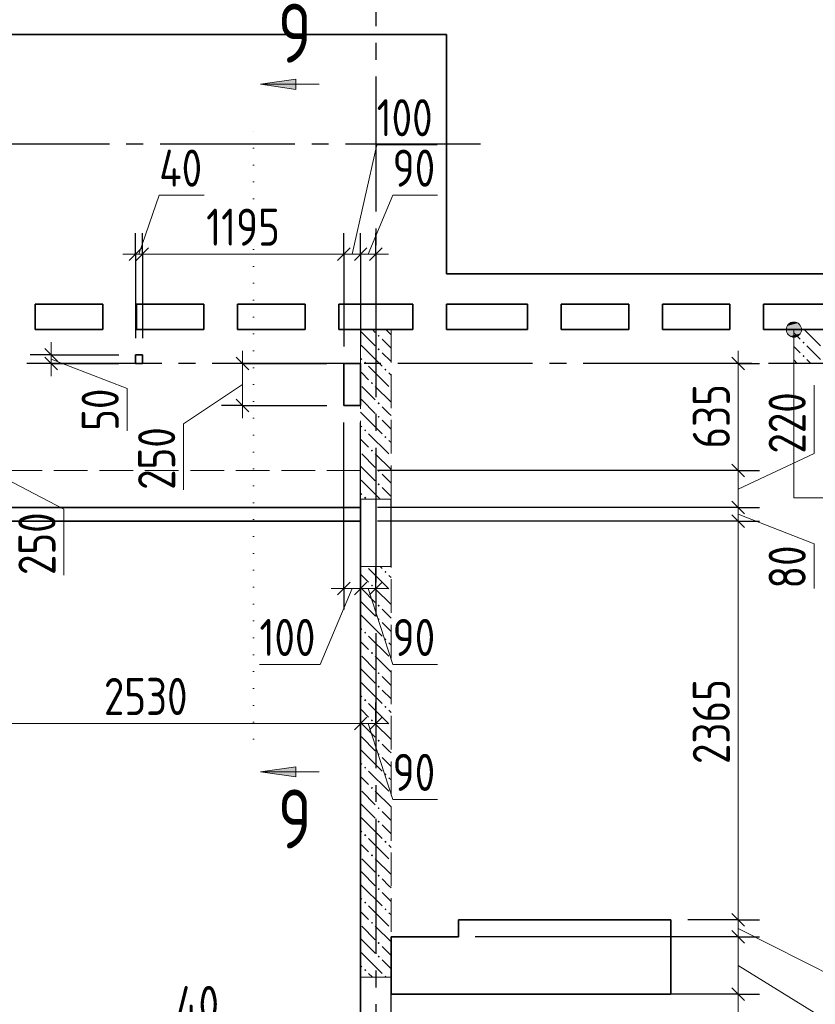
# Model space of a CAD drawing. Header units: millimetres. Extents: x 0 to 61017, y 0 to 42000.
# Tile 20 of 23: x 40567 to 45287, y 30500 to 36337. Entities that reach past the tile are written whole.
import ezdxf

# ---------------------------------------------------------------- set-up
doc = ezdxf.new("R2010")
doc.units = ezdxf.units.MM
for name, pattern in [('______2', [270, 200, -70]), ('______5', [1100, 800, -100, 100, -100]), ('______9', [100, 0, -100])]:
    doc.linetypes.add(name, pattern=pattern)
for name, color, linetype, lineweight in [('Standard', 7, 'Continuous', 25), ('ЖБ Балка Вышележаща', 7, 'Continuous', 25), ('ЖБ Пилон', 180, 'Continuous', 25), ('Макрос окна_ макрос двери', 7, 'Continuous', 18), ('Оси', 40, '______5', 18), ('Примечания', 7, 'Continuous', 25), ('Узлы символ', 7, 'Continuous', 25)]:
    doc.layers.add(name, color=color, linetype=linetype, lineweight=lineweight)
for name, color, linetype, lineweight, true_color in [('ЖБ Балка Нижележащая', 7, '______2', 25, 0x8c8cff), ('ЖБ Перекрытие верхний уровень', 7, 'Continuous', 25, 0xe0e0ff), ('ЖБ Стена верхний уровень', 7, 'Continuous', 25, 0x006e00)]:
    doc.layers.add(name, color=color, linetype=linetype, lineweight=lineweight, true_color=true_color)
doc.styles.add('GOST 2.304-81', font='txt')
doc.styles.add('ISOCPEUR', font='txt')

msp = doc.modelspace()

# ---------------------------------------------------------------- hatches: boundary and pattern name
at = {"layer": 'ЖБ Пилон', "linetype": 'Continuous', "lineweight": 18, "transparency": 33554687}
for points in [[(45210.4, 34423.1), (45216.9, 34429.6), (45223.4, 34423.1), (45216.9, 34416.6)], [(45210.4, 34343.1), (45216.9, 34349.6), (45223.4, 34343.1), (45216.9, 34336.6)]]:
    msp.add_hatch(color=7, dxfattribs=at).paths.add_polyline_path(points, flags=16)
at = {"layer": 'ЖБ Стена верхний уровень', "linetype": 'Continuous', "lineweight": 18, "transparency": 33554687}
for points in [[(42690.5, 34463.1), (42696.9, 34469.6), (42703.4, 34463.1), (42696.9, 34456.6)], [(42690.5, 34383.1), (42696.9, 34389.6), (42703.4, 34383.1), (42696.9, 34376.6)], [(42610.4, 34303.1), (42616.9, 34309.6), (42623.4, 34303.1), (42616.9, 34296.6)], [(42730.5, 34263.1), (42737, 34269.6), (42743.5, 34263.1), (42737, 34256.6)], [(42650.5, 34183.1), (42657, 34189.6), (42663.5, 34183.1), (42657, 34176.6)], [(42690.5, 34063.1), (42696.9, 34069.6), (42703.4, 34063.1), (42696.9, 34056.6)], [(42690.5, 33983.1), (42696.9, 33989.6), (42703.4, 33983.1), (42696.9, 33976.6)], [(42610.4, 33903.1), (42616.9, 33909.6), (42623.4, 33903.1), (42616.9, 33896.6)], [(42730.5, 33863.1), (42737, 33869.6), (42743.5, 33863.1), (42737, 33856.6)], [(42650.5, 33783.1), (42657, 33789.6), (42663.5, 33783.1), (42657, 33776.6)], [(42690.5, 33663.1), (42696.9, 33669.6), (42703.4, 33663.1), (42696.9, 33656.6)], [(42690.5, 33583.1), (42696.9, 33589.6), (42703.4, 33583.1), (42696.9, 33576.6)], [(42610.4, 33503.1), (42616.9, 33509.6), (42623.4, 33503.1), (42616.9, 33496.6)], [(42730.5, 33063.1), (42737, 33069.6), (42743.5, 33063.1), (42737, 33056.6)], [(42650.5, 32983.1), (42657, 32989.6), (42663.5, 32983.1), (42657, 32976.6)], [(42690.5, 32863.1), (42696.9, 32869.6), (42703.4, 32863.1), (42696.9, 32856.6)], [(42690.5, 32783.1), (42696.9, 32789.6), (42703.4, 32783.1), (42696.9, 32776.6)], [(42610.4, 32703.1), (42616.9, 32709.6), (42623.4, 32703.1), (42616.9, 32696.6)], [(42730.5, 32663.1), (42737, 32669.6), (42743.5, 32663.1), (42737, 32656.6)], [(42650.5, 32583.1), (42657, 32589.6), (42663.5, 32583.1), (42657, 32576.6)], [(42690.5, 32463.1), (42696.9, 32469.6), (42703.4, 32463.1), (42696.9, 32456.6)], [(42690.5, 32383.1), (42696.9, 32389.6), (42703.4, 32383.1), (42696.9, 32376.6)], [(42610.4, 32303.1), (42616.9, 32309.6), (42623.4, 32303.1), (42616.9, 32296.6)], [(42730.5, 32263.1), (42737, 32269.6), (42743.5, 32263.1), (42737, 32256.6)], [(42650.5, 32183.1), (42657, 32189.6), (42663.5, 32183.1), (42657, 32176.6)], [(42690.5, 32063.1), (42696.9, 32069.6), (42703.4, 32063.1), (42696.9, 32056.6)], [(42690.5, 31983.1), (42696.9, 31989.6), (42703.4, 31983.1), (42696.9, 31976.6)], [(42610.4, 31903.1), (42616.9, 31909.6), (42623.4, 31903.1), (42616.9, 31896.6)], [(42730.5, 31863.1), (42737, 31869.6), (42743.5, 31863.1), (42737, 31856.6)], [(42650.5, 31783.1), (42657, 31789.6), (42663.5, 31783.1), (42657, 31776.6)], [(42690.5, 31663.1), (42696.9, 31669.6), (42703.4, 31663.1), (42696.9, 31656.6)], [(42690.5, 31583.1), (42696.9, 31589.6), (42703.4, 31583.1), (42696.9, 31576.6)], [(42610.4, 31503.1), (42616.9, 31509.6), (42623.4, 31503.1), (42616.9, 31496.6)], [(42730.5, 31463.1), (42737, 31469.6), (42743.5, 31463.1), (42737, 31456.6)], [(42650.5, 31383.1), (42657, 31389.6), (42663.5, 31383.1), (42657, 31376.6)], [(42690.5, 31263.1), (42696.9, 31269.6), (42703.4, 31263.1), (42696.9, 31256.6)], [(42690.5, 31183.1), (42696.9, 31189.6), (42703.4, 31183.1), (42696.9, 31176.6)], [(42610.4, 31103.1), (42616.9, 31109.6), (42623.4, 31103.1), (42616.9, 31096.6)], [(42730.5, 31063.1), (42737, 31069.6), (42743.5, 31063.1), (42737, 31056.6)], [(42650.5, 30983.1), (42657, 30989.6), (42663.5, 30983.1), (42657, 30976.6)], [(42690.5, 30863.1), (42696.9, 30869.6), (42703.4, 30863.1), (42696.9, 30856.6)], [(42690.5, 30783.1), (42696.9, 30789.6), (42703.4, 30783.1), (42696.9, 30776.6)], [(42610.4, 30703.1), (42616.9, 30709.6), (42623.4, 30703.1), (42616.9, 30696.6)], [(42730.5, 30663.1), (42737, 30669.6), (42743.5, 30663.1), (42740.3, 30660), (42733.6, 30660)]]:
    msp.add_hatch(color=7, dxfattribs=at).paths.add_polyline_path(points, flags=16)
at = {"layer": 'Примечания', "linetype": 'Continuous', "lineweight": 13, "transparency": 33554687}
for points in [[(45115, 34500), (45205, 34500), (45198.7, 34522.5)], [(45115, 34500), (45198.7, 34522.5), (45121.3, 34522.5)], [(45121.3, 34477.5), (45205, 34500), (45115, 34500)], [(45121.3, 34522.5), (45198.7, 34522.5), (45182.5, 34538.7)], [(45121.3, 34522.5), (45182.5, 34538.7), (45137.5, 34538.7)], [(45121.3, 34477.5), (45198.7, 34477.5), (45205, 34500)], [(45137.5, 34538.7), (45182.5, 34538.7), (45160, 34545)], [(45137.5, 34461.3), (45198.7, 34477.5), (45121.3, 34477.5)], [(45137.5, 34461.3), (45182.5, 34461.3), (45198.7, 34477.5)], [(45182.5, 34461.3), (45137.5, 34461.3), (45160, 34455)]]:
    msp.add_hatch(color=7, dxfattribs=at).paths.add_polyline_path(points)
at = {"layer": 'Узлы символ', "linetype": 'Continuous', "lineweight": 13, "transparency": 33554687}
for points in [[(42206.4, 35924.4), (41996.4, 35954.4), (42206.4, 35984.4)], [(42206.4, 31849), (41996.4, 31878.9), (42206.4, 31908.9)]]:
    msp.add_hatch(color=7, dxfattribs=at).paths.add_polyline_path(points, flags=16)

# ---------------------------------------------------------------- linework, layer by layer
at = {"layer": 'Standard', "color": 7, "linetype": 'Continuous', "lineweight": 13, "transparency": 33554687}
for p, q in [((42540, 34947.4), (42685, 35596.2)), ((42685, 35596.2), (43044.7, 35596.2)), ((41275, 34947.4), (41395, 35297.3)), ((41395, 35297.3), (41660.9, 35297.3)), ((42635, 34947.4), (42780, 35297.4)), ((42780, 35297.4), (43045.9, 35297.4)), ((41255, 34947.4), (41180, 34947.4)), ((41255, 34947.4), (41295, 34947.4)), ((41295, 34947.4), (42490, 34947.4)), ((42490, 34947.4), (42590, 34947.4)), ((42590, 34947.4), (42680, 34947.4)), ((42680, 34947.4), (42755, 34947.4)), ((40755, 34350), (40755, 34425)), ((40755, 34350), (40755, 34300)), ((40755, 34325), (41205, 34150.3)), ((41890, 34300), (41890, 34375)), ((44830, 34300), (44830, 34375)), ((40755, 34300), (40755, 34225)), ((41890, 34300), (41890, 34050)), ((41205, 34150.3), (41205, 33900)), ((41890, 34175), (41540, 33941)), ((45280, 33765), (45280, 34171.6)), ((41890, 34050), (41890, 33975)), ((41540, 33941), (41540, 33550)), ((44830, 33555), (45280, 33765)), ((40380, 33670), (40830, 33436)), ((40830, 33436), (40830, 33045)), ((44830, 33405), (45280, 33230.9)), ((45280, 33230.9), (45280, 32965)), ((42540, 32965), (42349.7, 32515)), ((42490, 32965), (42415, 32965)), ((42490, 32965), (42590, 32965)), ((42635, 32965), (42780, 32515)), ((42680, 32965), (42755, 32965)), ((42349.7, 32515), (41990, 32515)), ((42780, 32515), (43045.9, 32515)), ((40060, 32165), (42590, 32165)), ((42590, 32165), (42680, 32165)), ((42635, 32165), (42780, 31715)), ((42680, 32165), (42755, 32165)), ((42780, 31715), (43045.9, 31715)), ((44830, 31000), (44830, 30900)), ((44830, 30950), (45680, 30519.7)), ((44830, 30900), (44830, 30560)), ((44830, 30730), (45280, 30451)), ((44830, 30560), (44830, 29220))]:
    msp.add_line(p, q, dxfattribs=at)
at = {"layer": 'Standard', "color": 251, "linetype": 'Continuous', "lineweight": -3, "true_color": 0x656565, "transparency": 33554687}
for p, q in [((41255, 34947.4), (41255, 35072.4)), ((41295, 34947.4), (41295, 35072.4)), ((42490, 34947.4), (42490, 35072.4)), ((42590, 34947.4), (42590, 35072.4)), ((42680, 34947.4), (42680, 35072.4)), ((41255, 34947.4), (41255, 34822.4)), ((41255, 34947.4), (41255, 34450)), ((41295, 34947.4), (41295, 34822.4)), ((41295, 34947.4), (41295, 34450)), ((42490, 34947.4), (42490, 34822.4)), ((42490, 34947.4), (42490, 34400)), ((42590, 34947.4), (42590, 34822.4)), ((42590, 34947.4), (42590, 34400)), ((42680, 34947.4), (42680, 34822.4)), ((42680, 34947.4), (42680, 34947.4)), ((40755, 34350), (40630, 34350)), ((40755, 34350), (40880, 34350)), ((40755, 34350), (41155, 34350)), ((40755, 34300), (40630, 34300)), ((40755, 34300), (40880, 34300)), ((40755, 34300), (41155, 34300)), ((41890, 34300), (41765, 34300)), ((41890, 34300), (42015, 34300)), ((41890, 34300), (42390, 34300)), ((44830, 34300), (44705, 34300)), ((44830, 34300), (44955, 34300)), ((44830, 34300), (44830, 34300)), ((41890, 34050), (41765, 34050)), ((41890, 34050), (42015, 34050)), ((41890, 34050), (42390, 34050)), ((42490, 32965), (42490, 33950)), ((42590, 32965), (42590, 33950)), ((44830, 33665), (44705, 33665)), ((44830, 33665), (44955, 33665)), ((44830, 33445), (44705, 33445)), ((44830, 33445), (44955, 33445)), ((44830, 33365), (44705, 33365)), ((44830, 33365), (44955, 33365)), ((42490, 32965), (42490, 33090)), ((42590, 32965), (42590, 33090)), ((42680, 32965), (42680, 33090)), ((42490, 32965), (42490, 32840)), ((42590, 32965), (42590, 32840)), ((42680, 32965), (42680, 32840)), ((42680, 32965), (42680, 32965)), ((42590, 32165), (42590, 32290)), ((42680, 32165), (42680, 32290)), ((42590, 32165), (42590, 32170.5)), ((42590, 32165), (42590, 32040)), ((42680, 32165), (42680, 32189.8)), ((42680, 32165), (42680, 32040)), ((44830, 31000), (44705, 31000)), ((44830, 31000), (44955, 31000)), ((44830, 30900), (44705, 30900)), ((44830, 30900), (44955, 30900)), ((44830, 30560), (44705, 30560)), ((44830, 30560), (44955, 30560))]:
    msp.add_line(p, q, dxfattribs=at)
at = {"layer": 'Standard', "color": 7, "linetype": 'Continuous', "lineweight": 25, "transparency": 33554687}
for p, q in [((41217.5, 34909.9), (41292.5, 34984.9)), ((41257.5, 34909.9), (41332.5, 34984.9)), ((42452.5, 34909.9), (42527.5, 34984.9)), ((42552.5, 34909.9), (42627.5, 34984.9)), ((42642.5, 34909.9), (42717.5, 34984.9)), ((40717.5, 34387.5), (40792.5, 34312.5)), ((40717.5, 34337.5), (40792.5, 34262.5)), ((41852.5, 34337.5), (41927.5, 34262.5)), ((44792.5, 34337.5), (44867.5, 34262.5)), ((41852.5, 34087.5), (41927.5, 34012.5)), ((44792.5, 33702.5), (44867.5, 33627.5)), ((44792.5, 33482.5), (44867.5, 33407.5)), ((44792.5, 33402.5), (44867.5, 33327.5)), ((42452.5, 32927.5), (42527.5, 33002.5)), ((42552.5, 32927.5), (42627.5, 33002.5)), ((42642.5, 32927.5), (42717.5, 33002.5)), ((42552.5, 32127.5), (42627.5, 32202.5)), ((42642.5, 32127.5), (42717.5, 32202.5)), ((44792.5, 31037.5), (44867.5, 30962.5)), ((44792.5, 30937.5), (44867.5, 30862.5)), ((44792.5, 30597.5), (44867.5, 30522.5))]:
    msp.add_line(p, q, dxfattribs=at)
at = {"layer": 'Standard', "color": 7, "linetype": 'Continuous', "lineweight": 13, "transparency": 33554687}
for points in [[(44830, 34300), (44830, 33707.1), (44830, 33707.1), (44830, 33682.3), (44830, 33682.3), (44830, 33665)], [(44830, 33665), (44830, 33613), (44830, 33613), (44830, 33518.1), (44830, 33518.1), (44830, 33445)], [(44830, 33445), (44830, 33433.7), (44830, 33433.7), (44830, 33365)], [(44830, 33365), (44830, 33361.2), (44830, 33361.2), (44830, 33297.1), (44830, 33297.1), (44830, 33210.4), (44830, 33210.4), (44830, 31000)], [(42590, 32965), (42642.4, 32965), (42642.4, 32965), (42680, 32965)]]:
    msp.add_lwpolyline(points, dxfattribs=at)
at = {"layer": 'Standard', "color": 251, "linetype": 'Continuous', "lineweight": -3, "true_color": 0x656565, "transparency": 33554687}
for points in [[(44830, 33665), (44828, 33665), (44828, 33665), (44824.7, 33665), (44824.7, 33665), (44822.7, 33665), (44822.7, 33665), (44821, 33665), (44821, 33665), (44813, 33665), (44813, 33665), (44813, 33665), (44813, 33665), (42690, 33665)], [(44830, 33445), (44813, 33445), (44813, 33445), (44813, 33445), (44813, 33445), (42690, 33445)], [(44830, 33365), (44813, 33365), (44813, 33365), (44813, 33365), (44813, 33365), (42690, 33365)], [(44830, 31000), (44813, 31000), (44813, 31000), (44530, 31000)], [(44830, 30900), (44813, 30900), (44813, 30900), (43270, 30900)], [(44830, 30560), (44813, 30560), (44813, 30560), (43270, 30560)]]:
    msp.add_lwpolyline(points, dxfattribs=at)
at = {"layer": 'ЖБ Балка Вышележаща', "color": 7, "linetype": 'Continuous', "lineweight": 35, "transparency": 33554687}
for p, q in [((42590, 33365), (42590, 33445)), ((40060, 33365), (42590, 33365))]:
    msp.add_line(p, q, dxfattribs=at)
at = {"layer": 'ЖБ Балка Нижележащая', "color": 251, "linetype": '______2', "lineweight": 18, "true_color": 0x656565, "transparency": 33554687}
for p, q in [((42590, 33665), (40060, 33665)), ((42590, 33445), (42590, 33665))]:
    msp.add_line(p, q, dxfattribs=at)
at = {"layer": 'ЖБ Перекрытие верхний уровень', "color": 7, "linetype": 'Continuous', "lineweight": 35, "transparency": 33554687}
for p, q in [((43100, 36250), (34420, 36250)), ((43100, 34830), (43100, 36250)), ((49710, 34830), (43100, 34830)), ((40660, 34500), (40660, 34650)), ((40660, 34650), (41060, 34650)), ((41060, 34650), (41060, 34500)), ((41260, 34500), (41260, 34650)), ((41260, 34650), (41660, 34650)), ((41660, 34650), (41660, 34500)), ((41860, 34500), (41860, 34650)), ((41860, 34650), (42260, 34650)), ((42260, 34650), (42260, 34500)), ((42460, 34650), (42900, 34650)), ((42460, 34500), (42460, 34650)), ((42900, 34650), (42900, 34500)), ((43100, 34500), (43100, 34650)), ((43100, 34650), (43580, 34650)), ((43580, 34650), (43580, 34500)), ((43780, 34500), (43780, 34650)), ((43780, 34650), (44180, 34650)), ((44180, 34650), (44180, 34500)), ((44380, 34500), (44380, 34650)), ((44380, 34650), (44780, 34650)), ((44780, 34650), (44780, 34500)), ((44980, 34500), (44980, 34650)), ((44980, 34650), (45380, 34650)), ((41060, 34500), (40660, 34500)), ((41660, 34500), (41260, 34500)), ((42260, 34500), (41860, 34500)), ((42770, 34500), (42460, 34500)), ((42900, 34500), (42770, 34500)), ((43580, 34500), (43100, 34500)), ((44180, 34500), (43780, 34500)), ((44780, 34500), (44380, 34500)), ((45380, 34500), (44980, 34500)), ((41295, 34350), (41255, 34350)), ((41255, 34350), (41255, 34300)), ((41295, 34300), (41295, 34350)), ((41255, 34300), (41295, 34300)), ((42590, 34300), (42490, 34300)), ((42490, 34300), (42490, 34050)), ((42590, 34050), (42590, 34300)), ((42490, 34050), (42590, 34050)), ((40060, 33445), (42590, 33445)), ((42590, 33445), (42590, 29400)), ((44430, 31000), (43170, 31000)), ((43170, 31000), (43170, 30900)), ((44430, 30560), (44430, 31000)), ((43170, 30900), (42770, 30900)), ((42770, 30900), (42770, 30560)), ((42770, 30560), (43170, 30560)), ((43170, 30560), (44430, 30560))]:
    msp.add_line(p, q, dxfattribs=at)
at = {"layer": 'ЖБ Пилон', "color": 253, "linetype": '______2', "lineweight": 13, "true_color": 0xa0a0a0, "transparency": 33554687}
for p, q in [((46610, 34500), (45160, 34500)), ((45160, 34500), (45160, 34300)), ((45160, 34300), (46610, 34300))]:
    msp.add_line(p, q, dxfattribs=at)
at = {"layer": 'ЖБ Пилон', "color": 9, "linetype": 'Continuous', "lineweight": 18, "true_color": 0xc7c7c7, "transparency": 33554687}
for p, q in [((45316.9, 34403.1), (45220.1, 34500)), ((45160, 34480.1), (45196.9, 34443.1)), ((45196.9, 34363.1), (45160, 34400.1)), ((45237, 34403.1), (45316.9, 34323.1)), ((45160, 34320.1), (45180.1, 34300)), ((45237, 34323.1), (45260.1, 34300))]:
    msp.add_line(p, q, dxfattribs=at)
at = {"layer": 'ЖБ Стена верхний уровень', "color": 251, "linetype": '______2', "lineweight": 13, "true_color": 0x656565, "transparency": 33554687}
for p, q in [((42770, 34500), (42590, 34500)), ((42590, 34500), (42590, 33495)), ((42770, 33495), (42770, 34500)), ((42770, 33495), (42590, 33495)), ((42770, 33495), (42590, 33495)), ((42590, 33095), (42770, 33095)), ((42590, 33095), (42770, 33095)), ((42590, 33095), (42590, 30660)), ((42770, 30660), (42770, 33095)), ((42770, 30660), (42590, 30660))]:
    msp.add_line(p, q, dxfattribs=at)
at = {"layer": 'ЖБ Стена верхний уровень', "color": 9, "linetype": 'Continuous', "lineweight": 18, "true_color": 0xc7c7c7, "transparency": 33554687}
for p, q in [((42660.1, 34500), (42677, 34483.1)), ((42740.1, 34500), (42770, 34470.1)), ((42596.9, 34483.1), (42590, 34490.1)), ((42596.9, 34483.1), (42677, 34403.1)), ((42757, 34403.1), (42716.9, 34443.1)), ((42590, 34410.1), (42596.9, 34403.1)), ((42596.9, 34403.1), (42716.9, 34283.1)), ((42770, 34390.1), (42757, 34403.1)), ((42590, 34330.1), (42596.9, 34323.1)), ((42716.9, 34363.1), (42770, 34310.1)), ((42637, 34283.1), (42757, 34163.1)), ((42596.9, 34243.1), (42590, 34250.1)), ((42637, 34203.1), (42596.9, 34243.1)), ((42757, 34243.1), (42770, 34230.1)), ((42596.9, 34163.1), (42677, 34083.1)), ((42677, 34163.1), (42770, 34070.1)), ((42596.9, 34083.1), (42590, 34090.1)), ((42596.9, 34083.1), (42677, 34003.1)), ((42757, 34003.1), (42716.9, 34043.1)), ((42590, 34010.1), (42596.9, 34003.1)), ((42596.9, 34003.1), (42716.9, 33883.1)), ((42770, 33990.1), (42757, 34003.1)), ((42590, 33930.1), (42596.9, 33923.1)), ((42716.9, 33963.1), (42770, 33910.1)), ((42637, 33883.1), (42757, 33763.1)), ((42596.9, 33843.1), (42590, 33850.1)), ((42637, 33803.1), (42596.9, 33843.1)), ((42757, 33843.1), (42770, 33830.1)), ((42596.9, 33763.1), (42677, 33683.1)), ((42677, 33763.1), (42770, 33670.1)), ((42596.9, 33683.1), (42590, 33690.1)), ((42596.9, 33683.1), (42677, 33603.1)), ((42757, 33603.1), (42716.9, 33643.1)), ((42590, 33610.1), (42596.9, 33603.1)), ((42596.9, 33603.1), (42705.1, 33495)), ((42770, 33590.1), (42757, 33603.1)), ((42590, 33530.1), (42596.9, 33523.1)), ((42716.9, 33563.1), (42770, 33510.1)), ((42596.9, 33043.1), (42590, 33050.1)), ((42637, 33003.1), (42596.9, 33043.1)), ((42637, 33083.1), (42757, 32963.1)), ((42705.1, 33095), (42716.9, 33083.1)), ((42596.9, 32963.1), (42677, 32883.1)), ((42596.9, 32883.1), (42590, 32890.1)), ((42596.9, 32883.1), (42677, 32803.1)), ((42590, 32810.1), (42596.9, 32803.1)), ((42757, 32803.1), (42716.9, 32843.1)), ((42596.9, 32803.1), (42716.9, 32683.1)), ((42590, 32730.1), (42596.9, 32723.1)), ((42596.9, 32643.1), (42590, 32650.1)), ((42637, 32603.1), (42596.9, 32643.1)), ((42637, 32683.1), (42757, 32563.1)), ((42596.9, 32563.1), (42677, 32483.1)), ((42596.9, 32483.1), (42590, 32490.1)), ((42596.9, 32483.1), (42677, 32403.1)), ((42590, 32410.1), (42596.9, 32403.1)), ((42596.9, 32403.1), (42716.9, 32283.1)), ((42757, 32403.1), (42716.9, 32443.1)), ((42590, 32330.1), (42596.9, 32323.1)), ((42637, 32283.1), (42757, 32163.1)), ((42596.9, 32243.1), (42590, 32250.1)), ((42637, 32203.1), (42596.9, 32243.1)), ((42596.9, 32163.1), (42677, 32083.1)), ((42596.9, 32083.1), (42590, 32090.1)), ((42596.9, 32083.1), (42677, 32003.1)), ((42590, 32010.1), (42596.9, 32003.1)), ((42596.9, 32003.1), (42716.9, 31883.1)), ((42757, 32003.1), (42716.9, 32043.1)), ((42590, 31930.1), (42596.9, 31923.1)), ((42637, 31883.1), (42757, 31763.1)), ((42596.9, 31843.1), (42590, 31850.1)), ((42637, 31803.1), (42596.9, 31843.1)), ((42596.9, 31763.1), (42677, 31683.1)), ((42596.9, 31683.1), (42590, 31690.1)), ((42596.9, 31683.1), (42677, 31603.1)), ((42757, 31603.1), (42716.9, 31643.1)), ((42590, 31610.1), (42596.9, 31603.1)), ((42596.9, 31603.1), (42716.9, 31483.1)), ((42590, 31530.1), (42596.9, 31523.1)), ((42637, 31483.1), (42757, 31363.1)), ((42596.9, 31443.1), (42590, 31450.1)), ((42637, 31403.1), (42596.9, 31443.1)), ((42596.9, 31363.1), (42677, 31283.1)), ((42596.9, 31283.1), (42590, 31290.1)), ((42596.9, 31283.1), (42677, 31203.1)), ((42757, 31203.1), (42716.9, 31243.1)), ((42590, 31210.1), (42596.9, 31203.1)), ((42596.9, 31203.1), (42716.9, 31083.1)), ((42590, 31130.1), (42596.9, 31123.1)), ((42637, 31083.1), (42757, 30963.1)), ((42596.9, 31043.1), (42590, 31050.1)), ((42637, 31003.1), (42596.9, 31043.1)), ((42596.9, 30963.1), (42677, 30883.1)), ((42596.9, 30883.1), (42590, 30890.1)), ((42596.9, 30883.1), (42677, 30803.1)), ((42757, 30803.1), (42716.9, 30843.1)), ((42590, 30810.1), (42596.9, 30803.1)), ((42596.9, 30803.1), (42716.9, 30683.1)), ((42590, 30730.1), (42596.9, 30723.1)), ((42637, 30683.1), (42660.1, 30660))]:
    msp.add_line(p, q, dxfattribs=at)
for points in [[(42757, 33043.1), (42770, 33030.1), (42770, 33030.1), (42770, 33030.1), (42770, 33030.1)], [(42677, 32963.1), (42770, 32870.1), (42770, 32870.1), (42770, 32870.1), (42770, 32870.1)], [(42716.9, 32763.1), (42770, 32710.1), (42770, 32710.1), (42770, 32710.1), (42770, 32710.1)], [(42770, 32790.1), (42770, 32790.1), (42770, 32790.1), (42770, 32790.1), (42757, 32803.1)], [(42757, 32643.1), (42770, 32630.1), (42770, 32630.1), (42770, 32630.1), (42770, 32630.1)], [(42677, 32563.1), (42770, 32470.1), (42770, 32470.1), (42770, 32470.1), (42770, 32470.1)], [(42770, 32390.1), (42770, 32390.1), (42770, 32390.1), (42770, 32390.1), (42757, 32403.1)], [(42716.9, 32363.1), (42770, 32310.1), (42770, 32310.1), (42770, 32310.1), (42770, 32310.1)], [(42757, 32243.1), (42770, 32230.1), (42770, 32230.1), (42770, 32230.1), (42770, 32230.1)], [(42677, 32163.1), (42770, 32070.1), (42770, 32070.1), (42770, 32070.1), (42770, 32070.1)], [(42770, 31990.1), (42770, 31990.1), (42770, 31990.1), (42770, 31990.1), (42757, 32003.1)], [(42716.9, 31963.1), (42770, 31910.1), (42770, 31910.1), (42770, 31910.1), (42770, 31910.1)], [(42757, 31843.1), (42770, 31830.1), (42770, 31830.1), (42770, 31830.1), (42770, 31830.1)], [(42677, 31763.1), (42770, 31670.1), (42770, 31670.1), (42770, 31670.1), (42770, 31670.1)], [(42770, 31590.1), (42770, 31590.1), (42770, 31590.1), (42770, 31590.1), (42757, 31603.1)], [(42716.9, 31563.1), (42770, 31510.1), (42770, 31510.1), (42770, 31510.1), (42770, 31510.1)], [(42757, 31443.1), (42770, 31430.1), (42770, 31430.1), (42770, 31430.1), (42770, 31430.1)], [(42677, 31363.1), (42770, 31270.1), (42770, 31270.1), (42770, 31270.1), (42770, 31270.1)], [(42770, 31190.1), (42770, 31190.1), (42770, 31190.1), (42770, 31190.1), (42757, 31203.1)], [(42716.9, 31163.1), (42770, 31110.1), (42770, 31110.1), (42770, 31110.1), (42770, 31110.1)], [(42757, 31043.1), (42770, 31030.1), (42770, 31030.1), (42770, 31030.1), (42770, 31030.1)], [(42677, 30963.1), (42770, 30870.1), (42770, 30870.1), (42770, 30870.1), (42770, 30870.1)], [(42770, 30790.1), (42770, 30790.1), (42770, 30790.1), (42770, 30790.1), (42757, 30803.1)], [(42716.9, 30763.1), (42770, 30710.1), (42770, 30710.1), (42770, 30710.1), (42770, 30710.1)]]:
    msp.add_lwpolyline(points, dxfattribs=at)
at = {"layer": 'Макрос окна_ макрос двери', "color": 7, "linetype": 'Continuous', "lineweight": -3, "transparency": 33554687}
for p, q in [((42590, 33495), (42590, 33095)), ((42590, 33495), (42590, 33095)), ((42770, 33095), (42770, 33495)), ((42770, 33095), (42770, 33495)), ((42590, 30660), (42590, 30260)), ((42770, 30260), (42770, 30660))]:
    msp.add_line(p, q, dxfattribs=at)
at = {"layer": 'Оси', "color": 8, "linetype": '______5', "lineweight": -3, "transparency": 33554687}
for p, q in [((42680, 37100), (42680, 16970)), ((43300, 35600), (4600, 35600)), ((50210, 34300), (4600, 34300)), ((50210, 34300), (4600, 34300))]:
    msp.add_line(p, q, dxfattribs=at)
at = {"layer": 'Примечания', "color": 7, "linetype": 'Continuous', "lineweight": 13, "transparency": 33554687}
for p, q in [((45115, 34500), (45115, 34500)), ((45160, 34545), (45160, 34545)), ((45205, 34500), (45205, 34500)), ((45160, 34455), (45160, 34455))]:
    msp.add_line(p, q, dxfattribs=at)
msp.add_lwpolyline([(48368.7, 33503.2), (45160, 33503.2), (45160, 34500)], dxfattribs=at)
msp.add_circle((45160, 34500), 45, dxfattribs=at)
at = {"layer": 'Узлы символ', "color": 7, "linetype": 'Continuous', "lineweight": 13, "transparency": 33554687}
for p, q in [((41996.4, 35954.4), (42206.4, 35984.4)), ((42206.4, 35984.4), (42206.4, 35924.4)), ((41996.4, 35954.4), (42343.9, 35954.4)), ((41996.4, 35954.4), (41996.4, 35954.4)), ((41996.4, 35954.4), (41996.4, 35954.4)), ((41996.4, 35954.4), (41996.4, 35954.4)), ((42206.4, 35924.4), (41996.4, 35954.4)), ((42206.4, 35954.4), (42221.4, 35954.4)), ((41996.4, 31878.9), (42206.4, 31908.9)), ((41996.4, 31878.9), (42343.9, 31878.9)), ((41996.4, 31878.9), (41996.4, 31878.9)), ((41996.4, 31878.9), (41996.4, 31878.9)), ((41996.4, 31878.9), (41996.4, 31878.9)), ((42206.4, 31849), (41996.4, 31878.9)), ((42206.4, 31908.9), (42206.4, 31849)), ((42206.4, 31878.9), (42221.4, 31878.9))]:
    msp.add_line(p, q, dxfattribs=at)
at = {"layer": 'Узлы символ', "color": 7, "linetype": '______9', "lineweight": 13, "transparency": 33554687}
msp.add_line((41954.6, 32072.2), (41954.6, 35731.4), dxfattribs=at)

# ---------------------------------------------------------------- texts
at = {"layer": 'Standard', "color": 7, "linetype": 'Continuous', "lineweight": 25, "transparency": 33554687, "char_height": 220, "attachment_point": 7, "style": 'GOST 2.304-81'}
for s, insert, width in [('100', (42685, 35646.3), 485.073), ('40', (41395, 35347.4), 391.305), ('90', (42780, 35347.4), 391.317), ('1195', (41673.6, 34997.4), 563.284), ('100', (41990, 32565), 485.079), ('90', (42780, 32565), 391.317), ('2530', (41067, 32215), 641.476), ('90', (42780, 31765), 391.317), ('40', (41495, 30388.8), 391.305)]:
    msp.add_mtext(s, dxfattribs=dict(at, insert=insert, width=width))
at = {"layer": 'Standard', "color": 7, "linetype": 'Continuous', "lineweight": 25, "transparency": 33554687, "char_height": 220, "attachment_point": 7, "rotation": 90, "style": 'GOST 2.304-81'}
for s, insert, width in [('635', (44780, 33794.9), 500.826), ('50', (41155, 33900), 375.735), ('220', (45230, 33765), 531.96), ('250', (41490, 33550), 516.39), ('250', (40780, 33045), 516.396), ('80', (45230, 32965), 391.311), ('2365', (44780, 31924.6), 641.464), ('340', (45230, 30060), 516.396)]:
    msp.add_mtext(s, dxfattribs=dict(at, insert=insert, width=width))
at = {"layer": 'Узлы символ', "color": 7, "linetype": 'Continuous', "lineweight": 35, "transparency": 33554687, "char_height": 350, "width": 380.819, "attachment_point": 7, "style": 'ISOCPEUR'}
for insert in [(42098.9, 36082.7), (42098.9, 31424)]:
    msp.add_mtext('\\W0.78;9', dxfattribs=dict(at, insert=insert))

doc.saveas('drawing.dxf')
